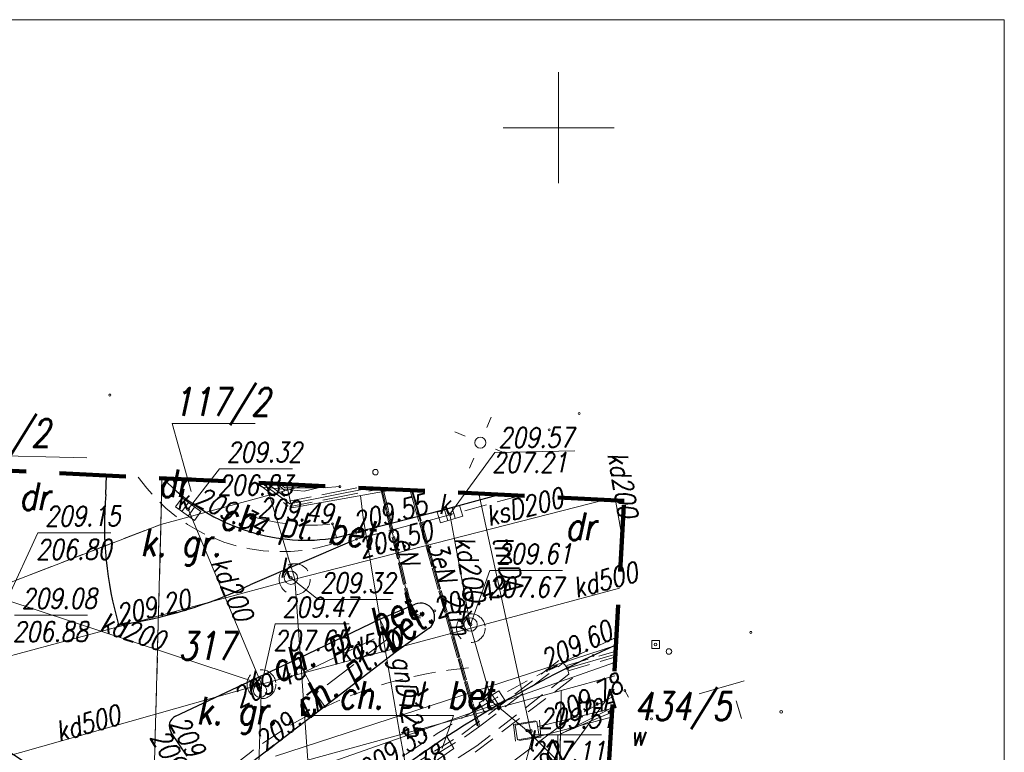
# Model space of a CAD drawing. Extents: x 6591072 to 6591270, y 5674713 to 5675005.
# Tile 37 of 37: x 6591226 to 6591270, y 5674972 to 5675005. Entities that reach past the tile are written whole.
import ezdxf
from ezdxf.enums import TextEntityAlignment as Align

# ---------------------------------------------------------------- set-up
doc = ezdxf.new("R2010")
doc.units = 0
for name, pattern in [('1', [0]), ('2', [1.5, 1, -0.5]), ('BGT', [0]), ('BPB', [1.5, 1, -0.5]), ('KOC', [2, 1.5, -0.5]), ('KOJ', [0]), ('KON', [1.5, 1, -0.5]), ('KOU', [1.5, 1, -0.5]), ('UBE', [1.5, 1, -0.5]), ('UOK', [1.5, 1, -0.5]), ('UOT', [1.5, 1, -0.5]), ('UPE', [0]), ('UPG', [0]), ('UPK', [0]), ('UPT', [0]), ('UPW', [0])]:
    doc.linetypes.add(name, pattern=pattern)
doc.layers.get('0').update_dxf_attribs({"color": 250, "linetype": 'CONTINUOUS', "lineweight": 100})
doc.layers.add('arkusz wydruk', color=4, linetype='CONTINUOUS', lineweight=9, plot=False)
for name, color, linetype, lineweight in [('DROGI_L_0', 7, 'KON', 18), ('Dzialki', 7, '1', 18), ('Kontury', 90, '1', 18), ('Numery_dzialek', 7, 'CONTINUOUS', 18), ('Numery_konturow', 90, 'CONTINUOUS', 13), ('SDROK_T_1', 7, 'CONTINUOUS', 18), ('SDRPK_L_0', 7, 'KOJ', 25), ('SDRPK_L_1', 7, 'KOU', 18), ('SDRPK_L_2', 7, 'KOC', 18), ('SZOPO_L_0', 7, 'BGT', 18), ('UEEOA_T_9', 1, 'CONTINUOUS', 18), ('UEEOC_T_1', 1, 'CONTINUOUS', 18), ('UEEOO_T_0', 1, 'CONTINUOUS', 18), ('UEEPB_L_0', 1, 'UBE', 18), ('UEEPB_L_1', 1, 'UBE', 18), ('UEEPON_L_0', 1, 'UPE', 18), ('UEEPOS_L_0', 1, 'UPE', 18), ('UGGOC_T_8', 2, 'CONTINUOUS', 18), ('UGGOO_T_0', 2, 'CONTINUOUS', 18), ('UGGPON_L_1', 2, 'UPG', 18), ('UGGPOW_L_1', 2, 'UPG', 18), ('UKKOA_T_13', 36, 'CONTINUOUS', 18), ('UKKOA_T_3', 36, 'CONTINUOUS', 18), ('UKKOA_T_4', 36, 'CONTINUOUS', 18), ('UKKOA_T_9', 36, 'CONTINUOUS', 18), ('UKKOC_T_0', 36, 'CONTINUOUS', 18), ('UKKOC_T_3', 36, 'CONTINUOUS', 18), ('UKKOC_T_4', 36, 'CONTINUOUS', 18), ('UKKOO_T_0', 36, 'CONTINUOUS', 18), ('UKKOO_T_1', 36, 'CONTINUOUS', 18), ('UKKPA_L_0', 36, 'UOK', 18), ('UKKPA_L_5', 36, 'UOK', 18), ('UKKPOL_L_1', 36, 'UPG', 18), ('UKKPOM_L_0', 36, 'UPG', 18), ('UKKPOP_L_1', 36, 'UPG', 18), ('UTTOA_T_14', 30, 'CONTINUOUS', 18), ('UTTOA_T_3', 30, 'CONTINUOUS', 18), ('UTTOC_T_3', 30, 'CONTINUOUS', 18), ('UTTOO_T_2', 30, 'CONTINUOUS', 18), ('UTTPA_L_6', 30, 'UOT', 18), ('UTTPOM_L_1', 30, 'UPT', 18), ('UTTPOM_L_2', 30, 'UPT', 18), ('UWWOA_T_12', 5, 'CONTINUOUS', 18), ('UWWOA_T_3', 5, 'CONTINUOUS', 18), ('UWWOA_T_7', 5, 'CONTINUOUS', 18), ('UWWOC_T_0', 5, 'CONTINUOUS', 18), ('UWWOC_T_2', 5, 'CONTINUOUS', 18), ('UWWPM_L_0', 5, 'UPW', 18), ('UWWPM_L_1', 5, 'UPW', 18), ('UWWPM_L_6', 5, 'UPW', 18), ('WUKOS_T_1', 7, 'CONTINUOUS', 18), ('ZAKRES', 250, '2', 100)]:
    doc.layers.add(name, color=color, linetype=linetype, lineweight=lineweight)
doc.layers.add('PARSI', color=7, linetype='CONTINUOUS', lineweight=20, true_color=0x0a0909)
doc.styles.add('K1_ACAD', font='romans.shx', dxfattribs={"width": 0.8, "oblique": 12})

# ---------------------------------------------------------------- blocks, each defined once
blk = doc.blocks.new('other_WSU')
at = {"linetype": 'Continuous'}
blk.add_circle((0, 0), 0.045, dxfattribs=at)
blk = doc.blocks.new('other_UGE')
at = {"linetype": 'Continuous'}
blk.add_circle((0, 0), 0.0625, dxfattribs=at)
blk = doc.blocks.new('other_KRA')
at = {"linetype": 'Continuous'}
for p, q in [((-0.525, -0.25), (-0.525, 0.25)), ((-0.525, 0.25), (0.525, 0.25)), ((-0.175, -0.25), (-0.175, 0.25)), ((0.175, -0.25), (0.175, 0.25)), ((0.525, 0.25), (0.525, -0.25)), ((0.525, -0.25), (-0.525, -0.25))]:
    blk.add_line(p, q, dxfattribs=at)
blk = doc.blocks.new('other_WLZ')
at = {"linetype": 'Continuous'}
blk.add_circle((0, 0), 0.3, dxfattribs=at)
blk = doc.blocks.new('other_UGK')
at = {"linetype": 'Continuous'}
blk.add_circle((0, 0), 0.0625, dxfattribs=at)
blk = doc.blocks.new('other_WLD')
at = {"linetype": 'Continuous'}
for p, q in [((0.5, 0.333), (-0.5, 0.333)), ((-0.5, 0.333), (-0.5, -0.333)), ((0.5, -0.333), (0.5, 0.333)), ((-0.5, -0.333), (0.5, -0.333))]:
    blk.add_line(p, q, dxfattribs=at)
blk = doc.blocks.new('ARM')
at = {"linetype": 'Continuous'}
blk.add_circle((0, 0), 0.125, dxfattribs=at)
blk = doc.blocks.new('other_SLS')
at = {"linetype": 'Continuous'}
blk.add_circle((0, 0), 0.25, dxfattribs=at)
blk = doc.blocks.new('other_LAT')
at = {"linetype": 'Continuous'}
for p, q in [((0, 0.75), (0, 1.25)), ((-1.25, 0), (-0.75, 0)), ((0.75, 0), (1.25, 0)), ((0, -0.75), (0, -1.25))]:
    blk.add_line(p, q, dxfattribs=at)
blk = doc.blocks.new('other_UGG')
at = {"linetype": 'Continuous'}
blk.add_circle((0, 0), 0.0625, dxfattribs=at)
blk = doc.blocks.new('other_ZAS')
at = {"linetype": 'Continuous'}
for p, q in [((0.175, 0.175), (-0.175, 0.175)), ((-0.175, 0.175), (-0.175, -0.175)), ((0.175, -0.175), (0.175, 0.175)), ((-0.175, -0.175), (0.175, -0.175))]:
    blk.add_line(p, q, dxfattribs=at)
blk = doc.blocks.new('mzsk01')
at = {"layer": 'PARSI'}
for p, q in [((0, -5), (0, 5)), ((5, 0), (-5, 0))]:
    blk.add_line(p, q, dxfattribs=at)

msp = doc.modelspace()

# ---------------------------------------------------------------- linework, layer by layer
at = {"layer": 'arkusz wydruk', "linetype": 'Continuous', "lineweight": 20}
msp.add_lwpolyline([(6591072.161, 5675004.873), (6591270.094, 5675004.873), (6591270.094, 5674712.796), (6591072.161, 5674712.796)], close=True, dxfattribs=at)
at = {"layer": 'DROGI_L_0', "linetype": 'KON'}
for centre, radius, start, end in [((6591237.481, 5674988.715), 7.829, 214.7462, 286.8759), ((6591247.589, 5674956.77), 18.948, 95.0149, 180.4119)]:
    msp.add_arc(centre, radius, start, end, dxfattribs=at)
at = {"layer": 'Dzialki'}
for p, q in [((6591232.106, 5674984.202), (6591232.07, 5674982.12)), ((6591237.65, 5674983.63), (6591237.328, 5674983.947)), ((6591237.65, 5674983.63), (6591238.598, 5674983.886)), ((6591232.07, 5674982.12), (6591237.65, 5674983.63)), ((6591232.07, 5674982.12), (6591219.21, 5674977.15)), ((6591231.73, 5674969.59), (6591232.07, 5674982.12)), ((6591252.53, 5674975.292), (6591250.12, 5674974.63)), ((6591250.12, 5674974.63), (6591231.73, 5674969.59)), ((6591250.08, 5674972.68), (6591250.12, 5674974.63)), ((6591250.08, 5674972.68), (6591252.442, 5674973.663)), ((6591250.03, 5674970.74), (6591250.08, 5674972.68))]:
    msp.add_line(p, q, dxfattribs=at)
at = {"layer": 'Kontury', "linetype": 'KOU'}
for p, q in [((6591232.07, 5674982.12), (6591232.106, 5674984.202)), ((6591219.21, 5674977.15), (6591232.07, 5674982.12)), ((6591232.07, 5674982.12), (6591231.73, 5674969.59)), ((6591250.08, 5674972.68), (6591252.442, 5674973.663)), ((6591250.03, 5674970.74), (6591250.08, 5674972.68))]:
    msp.add_line(p, q, dxfattribs=at)
at = {"layer": 'Numery_dzialek', "flags": 128}
for points in [[(6591236.321, 5674986.662), (6591232.576, 5674986.662), (6591233.435, 5674983.6)], [(6591228.727, 5674985.123), (6591223.77, 5674985.234), (6591224.762, 5674982.348)]]:
    msp.add_lwpolyline(points, dxfattribs=at)
at = {"layer": 'SDROK_T_1', "linetype": 'Continuous'}
for p in [(6591238.387, 5674973.503), (6591244.75, 5674972.01)]:
    msp.add_line(p, (6591245.263, 5674973.503), dxfattribs=at)
at = {"layer": 'SDRPK_L_0', "linetype": 'KOJ'}
for p, q in [((6591229.58, 5674983.47), (6591229.614, 5674984.323)), ((6591247.368, 5674983.459), (6591244.27, 5674982.62)), ((6591244.27, 5674982.62), (6591240.87, 5674981.75)), ((6591239.98, 5674981.52), (6591240.87, 5674981.75)), ((6591240.68, 5674981.36), (6591236.09, 5674979.39)), ((6591241.94, 5674977.85), (6591243.53, 5674978.52)), ((6591238.28, 5674976.09), (6591241.94, 5674977.85)), ((6591244.16, 5674977.44), (6591242.69, 5674976.38)), ((6591242.69, 5674976.38), (6591239.46, 5674973.91)), ((6591232.73, 5674973.47), (6591238.28, 5674976.09)), ((6591239.46, 5674973.91), (6591234.71, 5674970.28)), ((6591233.25, 5674971.66), (6591232.53, 5674972.74)), ((6591244.96, 5674972.56), (6591241.68, 5674970.29))]:
    msp.add_line(p, q, dxfattribs=at)
for centre, radius, start, end in [((6591238.742, 5674990.538), 9.14, 223.907, 252.934), ((6591245.711, 5674982.093), 16.19, 175.1195, 196.1473), ((6591238.595, 5674989.714), 8.31, 252.2366, 279.5922), ((6591227.389, 5674997.387), 19.99, 277.968, 295.8024), ((6591243.778, 5674977.941), 0.63, 307.3632, 113.1497), ((6591273.935, 5674928.165), 53, 113.7306, 114.9714), ((6591275.78, 5674924.623), 56.99, 115.1499, 122.738), ((6591232.93, 5674973.023), 0.49, 114.1132, 215.2437), ((6591220.353, 5674963.851), 9.37, 12.2543, 79.693)]:
    msp.add_arc(centre, radius, start, end, dxfattribs=at)
at = {"layer": 'SDRPK_L_1', "linetype": 'KOU'}
for p, q in [((6591244.33, 5674982.34), (6591248.277, 5674983.415)), ((6591240.89, 5674981.45), (6591244.33, 5674982.34)), ((6591240.69, 5674981.36), (6591240.89, 5674981.45))]:
    msp.add_line(p, q, dxfattribs=at)
for centre, radius, start, end in [((6591275.541, 5674924.752), 57.08, 113.671, 120.6059), ((6591278.729, 5674919.074), 63.59, 120.47335, 125.96839)]:
    msp.add_arc(centre, radius, start, end, dxfattribs=at)
at = {"layer": 'SDRPK_L_2', "linetype": 'KOC'}
for p, q in [((6591237.437, 5674983.942), (6591237.66, 5674983.77)), ((6591239.4, 5674983.76), (6591240.13, 5674983.82)), ((6591237.66, 5674983.77), (6591239.4, 5674983.76)), ((6591236.06, 5674981.8), (6591236.22, 5674982.47)), ((6591239.8, 5674982.14), (6591239.98, 5674981.52)), ((6591241.94, 5674977.85), (6591242.24, 5674977.22)), ((6591238.53, 5674975.45), (6591242.24, 5674977.22)), ((6591242.24, 5674977.22), (6591242.36, 5674977)), ((6591242.36, 5674977), (6591239.04, 5674974.49)), ((6591242.36, 5674977), (6591242.69, 5674976.38)), ((6591238.28, 5674976.09), (6591238.53, 5674975.45)), ((6591238.53, 5674975.45), (6591239.04, 5674974.49)), ((6591239.04, 5674974.49), (6591239.46, 5674973.91)), ((6591253.15, 5674974.32), (6591252.98, 5674974.63)), ((6591252.48, 5674974.368), (6591250.35, 5674973.25)), ((6591258.251, 5674973.36), (6591258.01, 5674974.16)), ((6591250.35, 5674973.25), (6591244.06, 5674968.49)), ((6591244.96, 5674972.56), (6591245.28, 5674972.01)), ((6591245.28, 5674972.01), (6591242.01, 5674969.75))]:
    msp.add_line(p, q, dxfattribs=at)
msp.add_arc((6591238.787, 5674990.73), 8.65, 252.7392, 276.7277, dxfattribs=at)
at = {"layer": 'SZOPO_L_0', "linetype": 'BGT'}
for p, q in [((6591252.454, 5674973.882), (6591249.96, 5674972.6)), ((6591249.96, 5674972.6), (6591249.762, 5674964.677))]:
    msp.add_line(p, q, dxfattribs=at)
at = {"layer": 'UEEPB_L_0', "linetype": 'UBE'}
for p, q in [((6591236.388, 5674983.993), (6591237.805, 5674982.94)), ((6591236.836, 5674983.971), (6591237.955, 5674983.14)), ((6591237.856, 5674983.163), (6591239.916, 5674983.573)), ((6591239.916, 5674983.573), (6591240.921, 5674983.773)), ((6591239.964, 5674983.327), (6591242.024, 5674983.737)), ((6591241.977, 5674983.721), (6591242.223, 5674982.693)), ((6591242.091, 5674983.716), (6591242.329, 5674982.719)), ((6591243.301, 5674983.657), (6591243.428, 5674983.21)), ((6591243.417, 5674983.651), (6591243.534, 5674983.24)), ((6591237.904, 5674982.917), (6591239.964, 5674983.327)), ((6591243.428, 5674983.21), (6591243.719, 5674982.186)), ((6591243.534, 5674983.24), (6591243.825, 5674982.216)), ((6591242.223, 5674982.693), (6591242.499, 5674981.539)), ((6591242.329, 5674982.719), (6591242.605, 5674981.565)), ((6591243.719, 5674982.186), (6591244.01, 5674981.161)), ((6591243.825, 5674982.216), (6591244.116, 5674981.191)), ((6591242.605, 5674981.565), (6591242.881, 5674980.411)), ((6591242.499, 5674981.539), (6591242.775, 5674980.385)), ((6591244.01, 5674981.161), (6591244.301, 5674980.137)), ((6591244.116, 5674981.191), (6591244.407, 5674980.167)), ((6591242.775, 5674980.385), (6591243.051, 5674979.231)), ((6591242.881, 5674980.411), (6591243.157, 5674979.257)), ((6591244.301, 5674980.137), (6591244.592, 5674979.112)), ((6591244.407, 5674980.167), (6591244.697, 5674979.142)), ((6591243.051, 5674979.231), (6591243.327, 5674978.077)), ((6591243.157, 5674979.257), (6591243.433, 5674978.103)), ((6591244.592, 5674979.112), (6591244.883, 5674978.088)), ((6591244.697, 5674979.142), (6591244.988, 5674978.118)), ((6591243.36, 5674978.039), (6591243.75, 5674977.889)), ((6591243.4, 5674978.141), (6591243.79, 5674977.991)), ((6591244.883, 5674978.088), (6591245.173, 5674977.063)), ((6591244.988, 5674978.118), (6591245.279, 5674977.093)), ((6591245.173, 5674977.063), (6591245.464, 5674976.039)), ((6591245.279, 5674977.093), (6591245.57, 5674976.069)), ((6591245.464, 5674976.039), (6591245.755, 5674975.014)), ((6591245.57, 5674976.069), (6591245.861, 5674975.044)), ((6591245.638, 5674972.645), (6591250.097, 5674976.038)), ((6591250.21, 5674975.87), (6591250.4, 5674975.64)), ((6591250.4, 5674975.64), (6591250.46, 5674975.37)), ((6591245.755, 5674975.014), (6591246.046, 5674973.99)), ((6591245.861, 5674975.044), (6591246.152, 5674974.02)), ((6591246.243, 5674971.849), (6591250.703, 5674975.242)), ((6591246.152, 5674974.02), (6591246.443, 5674972.995)), ((6591246.046, 5674973.99), (6591246.337, 5674972.965)), ((6591245.75, 5674972.52), (6591246.39, 5674972.98)), ((6591241.858, 5674970.305), (6591245.677, 5674972.672))]:
    msp.add_line(p, q, dxfattribs=at)
at = {"layer": 'UEEPB_L_1', "linetype": 'UBE'}
for p, q in [((6591250.365, 5674975.76), (6591252.591, 5674976.405)), ((6591246.39, 5674972.98), (6591250.21, 5674975.87)), ((6591250.435, 5674975.52), (6591252.576, 5674976.141)), ((6591250.46, 5674975.37), (6591246.31, 5674972.13)), ((6591241.93, 5674970.21), (6591245.75, 5674972.52)), ((6591246.31, 5674972.13), (6591242.4, 5674969.63))]:
    msp.add_line(p, q, dxfattribs=at)
at = {"layer": 'UEEPON_L_0', "linetype": 'UPE'}
for p, q in [((6591236.64, 5674983.802), (6591236.282, 5674983.998)), ((6591237.88, 5674983.04), (6591236.612, 5674983.982)), ((6591238.522, 5674983.623), (6591236.64, 5674983.802)), ((6591239.478, 5674983.843), (6591238.522, 5674983.623)), ((6591241.436, 5674983.748), (6591237.88, 5674983.04)), ((6591243.38, 5674978.09), (6591242.034, 5674983.719)), ((6591243.359, 5674983.654), (6591246.39, 5674972.98)), ((6591243.38, 5674978.09), (6591243.77, 5674977.94))]:
    msp.add_line(p, q, dxfattribs=at)
at = {"layer": 'UEEPOS_L_0', "linetype": 'UPE'}
msp.add_line((6591252.583, 5674976.273), (6591250.4, 5674975.64), dxfattribs=at)
at = {"layer": 'UGGPON_L_1', "linetype": 'UPG'}
for p, q in [((6591241.071, 5674983.414), (6591241.185, 5674982.424)), ((6591241.185, 5674982.424), (6591241.592, 5674979.963)), ((6591241.592, 5674979.963), (6591242.164, 5674976.561)), ((6591242.164, 5674976.561), (6591242.845, 5674972.664)), ((6591242.845, 5674972.664), (6591243.468, 5674969.247))]:
    msp.add_line(p, q, dxfattribs=at)
at = {"layer": 'UGGPOW_L_1', "linetype": 'UPG'}
for p, q in [((6591237.729, 5674983.928), (6591237.964, 5674982.86)), ((6591237.964, 5674982.86), (6591241.595, 5674983.508)), ((6591241.595, 5674983.508), (6591242.618, 5674983.69))]:
    msp.add_line(p, q, dxfattribs=at)
at = {"layer": 'UKKOC_T_0', "linetype": 'Continuous'}
for p in [(6591245.1, 5674982.58), (6591250.729, 5674985.431)]:
    msp.add_line(p, (6591247.127, 5674985.355), dxfattribs=at)
at = {"layer": 'UKKOC_T_3', "linetype": 'Continuous'}
for p, q in [((6591233.3, 5674982.8), (6591234.712, 5674984.63)), ((6591234.712, 5674984.63), (6591238.001, 5674984.63)), ((6591225.12, 5674978.7), (6591226.522, 5674981.74)), ((6591226.522, 5674981.74), (6591229.811, 5674981.74)), ((6591246.03, 5674977.6), (6591246.892, 5674980.04)), ((6591246.892, 5674980.04), (6591250.181, 5674980.04)), ((6591236.54, 5674974.62), (6591237.226, 5674977.633)), ((6591237.226, 5674977.633), (6591240.548, 5674977.633)), ((6591246.99, 5674974.13), (6591248.802, 5674972.63)), ((6591248.802, 5674972.63), (6591251.928, 5674972.63))]:
    msp.add_line(p, q, dxfattribs=at)
at = {"layer": 'UKKOC_T_4', "linetype": 'Continuous'}
for p, q in [((6591237.93, 5674979.71), (6591239.162, 5674978.727)), ((6591239.162, 5674978.727), (6591242.452, 5674978.727)), ((6591225.465, 5674978.03), (6591228.755, 5674978.03))]:
    msp.add_line(p, q, dxfattribs=at)
at = {"layer": 'UKKPA_L_0', "linetype": 'UOK'}
for centre in [(6591246.04, 5674977.44), (6591236.6, 5674974.91)]:
    msp.add_circle(centre, 0.65, dxfattribs=at)
at = {"layer": 'UKKPA_L_5', "linetype": 'UOK'}
msp.add_circle((6591238.1, 5674979.646), 0.7, dxfattribs=at)
at = {"layer": 'UKKPOL_L_1', "linetype": 'UPK'}
msp.add_line((6591238.1, 5674979.646), (6591236.792, 5674983.974), dxfattribs=at)
at = {"layer": 'UKKPOM_L_0', "linetype": 'UPG'}
for p, q in [((6591252.867, 5674981.507), (6591252.569, 5674983.206)), ((6591236.6, 5674974.91), (6591233.3, 5674982.8)), ((6591245.1, 5674982.58), (6591246.04, 5674977.44)), ((6591252.744, 5674979.246), (6591246.04, 5674977.44)), ((6591236.6, 5674974.91), (6591225.12, 5674978.7)), ((6591236.6, 5674974.91), (6591246.04, 5674977.44)), ((6591246.04, 5674977.44), (6591246.99, 5674974.13)), ((6591220.84, 5674970.44), (6591236.6, 5674974.91)), ((6591236.6, 5674974.91), (6591236.28, 5674964.57))]:
    msp.add_line(p, q, dxfattribs=at)
at = {"layer": 'UKKPOP_L_1', "linetype": 'UPK'}
for p, q in [((6591238.1, 5674979.646), (6591252.09, 5674983.229)), ((6591223.966, 5674975.831), (6591238.1, 5674979.646)), ((6591238.1, 5674979.646), (6591239.095, 5674965.789))]:
    msp.add_line(p, q, dxfattribs=at)
at = {"layer": 'UTTOC_T_3', "linetype": 'Continuous'}
msp.add_line((6591248.58, 5674972.82), (6591250.952, 5674970.46), dxfattribs=at)
at = {"layer": 'UTTPA_L_6', "linetype": 'UOT'}
for p, q in [((6591247.97, 5674973.09), (6591249.13, 5674973.29)), ((6591249.13, 5674973.29), (6591249.2, 5674972.53)), ((6591248.06, 5674972.35), (6591247.97, 5674973.09)), ((6591249.2, 5674972.53), (6591248.06, 5674972.35))]:
    msp.add_line(p, q, dxfattribs=at)
at = {"layer": 'UTTPOM_L_1', "linetype": 'UPT'}
for p, q in [((6591246.405, 5674983.506), (6591246.834, 5674981.489)), ((6591246.834, 5674981.489), (6591248.807, 5674972.476)), ((6591258.209, 5674975.014), (6591256.338, 5674974.48)), ((6591258.36, 5674975.057), (6591258.209, 5674975.014)), ((6591252.43, 5674973.442), (6591250.303, 5674972.877)), ((6591250.303, 5674972.877), (6591248.807, 5674972.476)), ((6591248.807, 5674972.476), (6591247.768, 5674968.65))]:
    msp.add_line(p, q, dxfattribs=at)
at = {"layer": 'UTTPOM_L_2', "linetype": 'UPT'}
msp.add_line((6591249.07, 5674973.01), (6591252.451, 5674973.829), dxfattribs=at)
at = {"layer": 'UWWPM_L_0', "linetype": 'UPW'}
msp.add_line((6591248.4, 5674969.07), (6591252.498, 5674974.694), dxfattribs=at)
at = {"layer": 'UWWPM_L_1', "linetype": 'UPW'}
msp.add_line((6591237.815, 5674970.728), (6591252.563, 5674975.903), dxfattribs=at)
at = {"layer": 'UWWPM_L_6', "linetype": 'UPW'}
msp.add_line((6591237.239, 5674971.673), (6591252.605, 5674976.669), dxfattribs=at)
at = {"layer": 'ZAKRES', "linetype": 'BPB', "ltscale": 3}
msp.add_lwpolyline([(6591165.185, 5674987.457), (6591158.691, 5674859.807), (6591109.553, 5674863.045), (6591110.755, 5674725.53), (6591237.72, 5674719.424), (6591252.958, 5674983.187)], close=True, dxfattribs=at)

# ---------------------------------------------------------------- block references
at = {"layer": 'PARSI', "color": 253, "xscale": 0.5, "yscale": 0.5, "zscale": 0.5}
msp.add_blockref('mzsk01', (6591250, 5675000), dxfattribs=at)
at = {"layer": 'UEEOA_T_9', "color": 253}
for name, p, rotation in [('other_LAT', (6591246.47, 5674985.8), 337.0300003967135), ('ARM', (6591241.74, 5674984.47), 15.02001309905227)]:
    msp.add_blockref(name, p, dxfattribs=dict(at, rotation=rotation))
msp.add_blockref('other_SLS', (6591246.47, 5674985.8), dxfattribs=at)
at = {"layer": 'UEEOC_T_1'}
msp.add_blockref('other_UGE', (6591250.4, 5674975.64), dxfattribs=at)
at = {"layer": 'UEEOC_T_1', "color": 253}
msp.add_blockref('other_UGE', (6591250.4, 5674975.64), dxfattribs=at)
at = {"layer": 'UGGOC_T_8', "color": 253, "rotation": 2.404216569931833}
msp.add_blockref('other_UGG', (6591260.032, 5674973.666), dxfattribs=at)
at = {"layer": 'UKKOA_T_13'}
msp.add_blockref('other_WLZ', (6591237.93, 5674979.71), dxfattribs=at)
at = {"layer": 'UKKOA_T_13', "color": 253}
msp.add_blockref('other_WLZ', (6591237.93, 5674979.71), dxfattribs=at)
at = {"layer": 'UKKOA_T_9'}
for p, rotation in [((6591233.3, 5674982.8), 323.8668922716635), ((6591245.1, 5674982.58), 16.92000780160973), ((6591246.99, 5674974.13), 31.8821655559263)]:
    msp.add_blockref('other_KRA', p, dxfattribs=dict(at, rotation=rotation))
at = {"layer": 'UKKOA_T_9', "color": 253}
for p, rotation in [((6591233.3, 5674982.8), 323.8668922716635), ((6591245.1, 5674982.58), 16.92000780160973), ((6591246.99, 5674974.13), 31.8821655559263)]:
    msp.add_blockref('other_KRA', p, dxfattribs=dict(at, rotation=rotation))
at = {"layer": 'UKKOA_T_9'}
for p in [(6591246.03, 5674977.6), (6591236.54, 5674974.62)]:
    msp.add_blockref('other_WLZ', p, dxfattribs=at)
at = {"layer": 'UKKOA_T_9', "color": 253}
for p in [(6591246.03, 5674977.6), (6591236.54, 5674974.62)]:
    msp.add_blockref('other_WLZ', p, dxfattribs=at)
at = {"layer": 'UKKOC_T_3'}
for p in [(6591233.3, 5674982.8), (6591245.1, 5674982.58), (6591246.03, 5674977.6), (6591236.54, 5674974.62), (6591246.99, 5674974.13)]:
    msp.add_blockref('other_UGK', p, dxfattribs=at)
at = {"layer": 'UKKOC_T_3', "color": 253}
for p in [(6591233.3, 5674982.8), (6591245.1, 5674982.58), (6591246.03, 5674977.6), (6591236.54, 5674974.62), (6591246.99, 5674974.13)]:
    msp.add_blockref('other_UGK', p, dxfattribs=at)
at = {"layer": 'UKKOC_T_4'}
msp.add_blockref('other_UGK', (6591237.93, 5674979.71), dxfattribs=at)
at = {"layer": 'UKKOC_T_4', "color": 253}
msp.add_blockref('other_UGK', (6591237.93, 5674979.71), dxfattribs=at)
at = {"layer": 'UTTOA_T_14', "rotation": 9.389997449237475}
msp.add_blockref('other_WLD', (6591248.58, 5674972.82), dxfattribs=at)
at = {"layer": 'UTTOA_T_14', "color": 253, "rotation": 9.389997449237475}
msp.add_blockref('other_WLD', (6591248.58, 5674972.82), dxfattribs=at)
at = {"layer": 'UTTOC_T_3'}
for p in [(6591248.58, 5674972.82), (6591248.74, 5674972.8)]:
    msp.add_blockref('other_UGE', p, dxfattribs=at)
at = {"layer": 'UTTOC_T_3', "color": 253}
for p in [(6591248.58, 5674972.82), (6591248.74, 5674972.8)]:
    msp.add_blockref('other_UGE', p, dxfattribs=at)
at = {"layer": 'UWWOA_T_12', "color": 253, "rotation": 2.403451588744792}
msp.add_blockref('ARM', (6591254.971, 5674976.386), dxfattribs=at)
at = {"layer": 'UWWOA_T_7', "color": 253, "rotation": 269.9999974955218}
msp.add_blockref('other_ZAS', (6591254.37, 5674976.7), dxfattribs=at)
at = {"layer": 'UWWOC_T_2', "color": 253}
msp.add_blockref('other_UGE', (6591254.37, 5674976.7), dxfattribs=at)
at = {"layer": 'WUKOS_T_1', "color": 253}
for p in [(6591229.76, 5674987.95), (6591250.92, 5674987.12), (6591249.57, 5674986.38), (6591240.13, 5674983.82), (6591233.52, 5674983.04), (6591239.8, 5674982.14), (6591240.87, 5674981.75), (6591240.89, 5674981.45), (6591244.42, 5674978.22), (6591230.16, 5674977.59), (6591258.67, 5674977.25), (6591251.56, 5674976.21), (6591238.28, 5674976.09), (6591249.47, 5674975.53), (6591252.98, 5674974.63), (6591239.46, 5674973.91), (6591254.19, 5674973.35)]:
    msp.add_blockref('other_WSU', p, dxfattribs=at)
at = {"layer": 'WUKOS_T_1'}
for p in [(6591233.52, 5674983.04), (6591239.8, 5674982.14), (6591240.87, 5674981.75), (6591240.89, 5674981.45), (6591244.42, 5674978.22), (6591230.16, 5674977.59), (6591251.56, 5674976.21), (6591238.28, 5674976.09), (6591249.47, 5674975.53), (6591252.98, 5674974.63), (6591239.46, 5674973.91)]:
    msp.add_blockref('other_WSU', p, dxfattribs=at)

# ---------------------------------------------------------------- texts
at = {"layer": 'Numery_dzialek', "style": 'K1_ACAD', "oblique": 12, "width": 0.8}
for s, p in [('117/2', (6591232.62, 5674988.265)), ('64/2', (6591223.563, 5674986.861)), ('317', (6591232.853, 5674977.263)), ('434/5', (6591253.404, 5674974.547))]:
    msp.add_text(s, height=1.25, dxfattribs=at).set_placement(p, align=Align.TOP_LEFT)
at = {"layer": 'Numery_konturow', "style": 'K1_ACAD', "oblique": 12, "width": 0.8}
for p in [(6591231.943, 5674984.594), (6591225.673, 5674984.009), (6591250.296, 5674982.658)]:
    msp.add_text('dr', height=1.25, dxfattribs=at).set_placement(p, align=Align.TOP_LEFT)
at = {"layer": 'SDROK_T_1', "style": 'K1_ACAD', "oblique": 12, "width": 0.8}
for rotation, p in [(352.65, (6591238.42, 5674981.87)), (25.12, (6591240.5, 5674976.93)), (37.91, (6591241.24, 5674975.87))]:
    msp.add_text('ch. pł. bet.', height=1.25, rotation=rotation, dxfattribs=at).set_placement(p, align=Align.MIDDLE)
for p in [(6591231.14, 5674980.68), (6591233.664, 5674973.092)]:
    msp.add_text('k. gr.', height=1.25, dxfattribs=at).set_placement(p)
msp.add_text('ch. pł. bet.', height=1.25, dxfattribs=at).set_placement((6591247.511, 5674973.797), align=Align.RIGHT)
at = {"layer": 'UEEOO_T_0', "style": 'K1_ACAD', "oblique": 12, "width": 0.8}
for s, rotation, p in [('eN', 283.53, (6591242.59, 5674981.41)), ('3eN', 285.8514, (6591244.054, 5674981.208))]:
    msp.add_text(s, height=0.9, rotation=rotation, dxfattribs=at).set_placement(p)
at = {"layer": 'UGGOO_T_0', "style": 'K1_ACAD', "oblique": 12, "width": 0.8}
msp.add_text('gnD125', height=0.9, rotation=279.3803, dxfattribs=at).set_placement((6591242.48, 5674976.095))
at = {"layer": 'UKKOA_T_3', "style": 'K1_ACAD', "oblique": 12, "width": 0.8}
for p in [(6591245.1, 5674982.58), (6591246.03, 5674977.6), (6591236.54, 5674974.62), (6591246.99, 5674974.13)]:
    msp.add_text('k', height=0.9, dxfattribs=at).set_placement(p, align=Align.RIGHT)
at = {"layer": 'UKKOA_T_4', "style": 'K1_ACAD', "oblique": 12, "width": 0.8}
msp.add_text('k', height=0.9, dxfattribs=at).set_placement((6591237.93, 5674979.71), align=Align.RIGHT)
at = {"layer": 'UKKOC_T_0', "style": 'K1_ACAD', "oblique": 12, "width": 0.8}
for s, p in [('209.57', (6591247.289, 5674986.483)), ('207.21', (6591247, 5674985.354))]:
    msp.add_text(s, height=0.9, dxfattribs=at).set_placement(p, align=Align.TOP_LEFT)
at = {"layer": 'UKKOC_T_3', "style": 'K1_ACAD', "oblique": 12, "width": 0.8}
for s, p in [('209.32', (6591235.033, 5674985.83)), ('206.83', (6591234.631, 5674984.33)), ('209.15', (6591226.843, 5674982.94)), ('206.80', (6591226.441, 5674981.44)), ('209.61', (6591247.213, 5674981.24)), ('207.67', (6591246.811, 5674979.74)), ('209.47', (6591237.547, 5674978.833)), ('207.65', (6591237.146, 5674977.333)), ('209.51', (6591249.123, 5674973.83)), ('207.11', (6591248.721, 5674972.33))]:
    msp.add_text(s, height=0.9, dxfattribs=at).set_placement(p, align=Align.TOP_LEFT)
msp.add_text('k', height=0.9, dxfattribs=at).set_placement((6591233.3, 5674982.8), align=Align.RIGHT)
at = {"layer": 'UKKOC_T_4', "style": 'K1_ACAD', "oblique": 12, "width": 0.8}
msp.add_text('209.32', height=0.9, dxfattribs=at).set_placement((6591239.243, 5674979.027))
for s, p in [('209.08', (6591225.787, 5674979.23)), ('206.88', (6591225.385, 5674977.73))]:
    msp.add_text(s, height=0.9, dxfattribs=at).set_placement(p, align=Align.TOP_LEFT)
at = {"layer": 'UKKOO_T_0', "style": 'K1_ACAD', "oblique": 12, "width": 0.8}
for s, rotation, p in [('kd200', 279.95, (6591252.2, 5674985.29)), ('kd200', 280.36, (6591245.3, 5674981.48)), ('kd200', 292.69, (6591234.3, 5674980.4)), ('kd500', 15, (6591250.786, 5674978.798)), ('kd200', 341.73, (6591229.26, 5674977.33)), ('kd500', 15, (6591240.19, 5674975.87)), ('kd500', 15.83, (6591227.47, 5674972.32))]:
    msp.add_text(s, height=0.9, rotation=rotation, dxfattribs=at).set_placement(p)
at = {"layer": 'UKKOO_T_1', "style": 'K1_ACAD', "oblique": 12, "width": 0.8}
msp.add_text('ksD200', height=0.9, rotation=14.369, dxfattribs=at).set_placement((6591246.848, 5674982.031))
at = {"layer": 'UTTOA_T_3', "style": 'K1_ACAD', "oblique": 12, "width": 0.8}
msp.add_text('t', height=0.9, dxfattribs=at).set_placement((6591248.58, 5674972.82), align=Align.TOP_LEFT)
at = {"layer": 'UTTOO_T_2', "style": 'K1_ACAD', "oblique": 12, "width": 0.8}
for s, rotation, p in [('tmDA', 282.0251, (6591247.015, 5674981.514)), ('2tm', 285.8514, (6591244.722, 5674978.854)), ('tmA', 13.6212, (6591250.798, 5674973.405))]:
    msp.add_text(s, height=0.9, rotation=rotation, dxfattribs=at).set_placement(p)
at = {"layer": 'UWWOA_T_3', "style": 'K1_ACAD', "oblique": 12, "width": 0.8}
msp.add_text('w', height=0.9, rotation=2.403, dxfattribs=at).set_placement((6591253.917, 5674972.157), align=Align.RIGHT)
at = {"layer": 'UWWOC_T_0', "style": 'K1_ACAD', "oblique": 12, "width": 0.8}
msp.add_text('207.97', height=0.9, rotation=53.96, dxfattribs=at).set_placement((6591248.4, 5674969.07))
at = {"layer": 'WUKOS_T_1', "style": 'K1_ACAD', "oblique": 12, "width": 0.8}
for s, rotation, p in [('209.34', 334.05, (6591233.52, 5674983.04)), ('209.55', 15.02, (6591240.87, 5674981.75)), ('209.20', 12.56, (6591230.16, 5674977.59)), ('209.60', 25.71, (6591249.47, 5674975.53)), ('209.35', 34.54, (6591241.38, 5674970.54))]:
    msp.add_text(s, height=0.9, rotation=rotation, dxfattribs=at).set_placement(p)
for s, rotation, p in [('209.49', 354.73, (6591239.8, 5674982.14)), ('209.78', 27.74, (6591252.98, 5674974.63)), ('209.47', 37.39, (6591239.46, 5674973.91))]:
    msp.add_text(s, height=0.9, rotation=rotation, dxfattribs=at).set_placement(p, align=Align.RIGHT)
for s, rotation, p in [('209.50', 14.51, (6591240.89, 5674981.45)), ('209.38', 34.72, (6591241.68, 5674970.29))]:
    msp.add_text(s, height=0.9, rotation=rotation, dxfattribs=at).set_placement(p, align=Align.TOP_LEFT)
msp.add_text('209.49', height=0.9, rotation=19.15, dxfattribs=at).set_placement((6591244.38, 5674978.28), align=Align.MIDDLE_LEFT)
msp.add_text('209.48', height=0.9, rotation=25.27, dxfattribs=at).set_placement((6591238.28, 5674976.09), align=Align.TOP_RIGHT)
msp.add_text('209.29', height=0.9, rotation=299.29, dxfattribs=at).set_placement((6591233.25, 5674971.66), align=Align.CENTER)
msp.add_text('209.18', height=0.9, rotation=300.47, dxfattribs=at).set_placement((6591233.19, 5674971.52), align=Align.TOP_CENTER)

doc.saveas('drawing.dxf')
